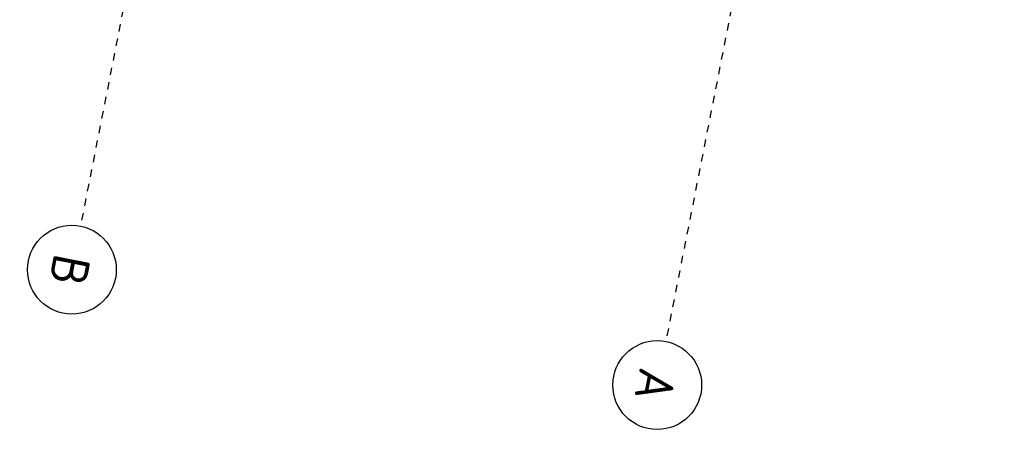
# Model space of a CAD drawing. Header units: centimetres. Extents: x 6595800.1 to 6595847.5, y 5799379.1 to 5799450.9.
# Tile 3 of 5: x 6595824.1 to 6595837.4, y 5799379.4 to 5799385.1. Entities that reach past the tile are written whole.
import ezdxf

# ---------------------------------------------------------------- set-up
doc = ezdxf.new("R2010")
doc.units = ezdxf.units.CM
doc.linetypes.add('Linia osi', pattern=[14, 6, -3, 2, -3])
doc.layers.add('S-GRID', color=1, linetype='Continuous', lineweight=20)
doc.layers.add('S-GRID-IDEN', color=1, linetype='Continuous', lineweight=25)
doc.styles.add('GOST Common', font='GOST_Common.ttf', dxfattribs={"height": 499.9999999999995})

# ---------------------------------------------------------------- blocks, each defined once
blk = doc.blocks.new('Siatka - Oś 6mm-1781598-Parter Kopia 1')
at = {"layer": 'S-GRID-IDEN'}
blk.add_circle((-2.960785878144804e-06, -0.009920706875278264), 6.000000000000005, dxfattribs=at)
blk = doc.blocks.new('A$C1f6c32b8')
at = {"layer": 'S-GRID', "linetype": 'Linia osi', "lineweight": 25}
for p, q in [((-35146.24653506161, 18407.87511016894), (28633.79804631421, 18407.87511016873)), ((-35146.24653506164, 10347.87511016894), (28633.79804631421, 10347.87511016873))]:
    blk.add_line(p, q, dxfattribs=at)
at = {"layer": 'S-GRID-IDEN', "xscale": 99.99999999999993, "yscale": 99.99999999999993, "zscale": 99.99999999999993, "rotation": 269.9999999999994}
for p in [(29233.79804631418, 18407.87511016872), (29233.79804631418, 10347.87511016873)]:
    blk.add_blockref('Siatka - Oś 6mm-1781598-Parter Kopia 1', p, dxfattribs=at)
at = {"layer": 'S-GRID-IDEN', "lineweight": 20, "char_height": 499.9999999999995, "attachment_point": 1, "style": 'GOST Common'}
for s, insert, width in [('\\fGOST Common|b0|i0|c238|p34|;A', (29023.47247653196, 18632.53798668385), 553.1643749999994), ('\\fGOST Common|b0|i0|c238|p34|;B', (29046.47247653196, 10572.53798668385), 497.0462499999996)]:
    blk.add_mtext(s, dxfattribs=dict(at, insert=insert, width=width))

msp = doc.modelspace()

# ---------------------------------------------------------------- block references
at = {"xscale": 0.0009999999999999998, "yscale": 0.0009999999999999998, "zscale": 0.0009999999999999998, "rotation": 258.8486546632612}
msp.add_blockref('A$C1f6c32b8', (6595820.324209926, 5799412.393074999), dxfattribs=at)

doc.saveas('drawing.dxf')
